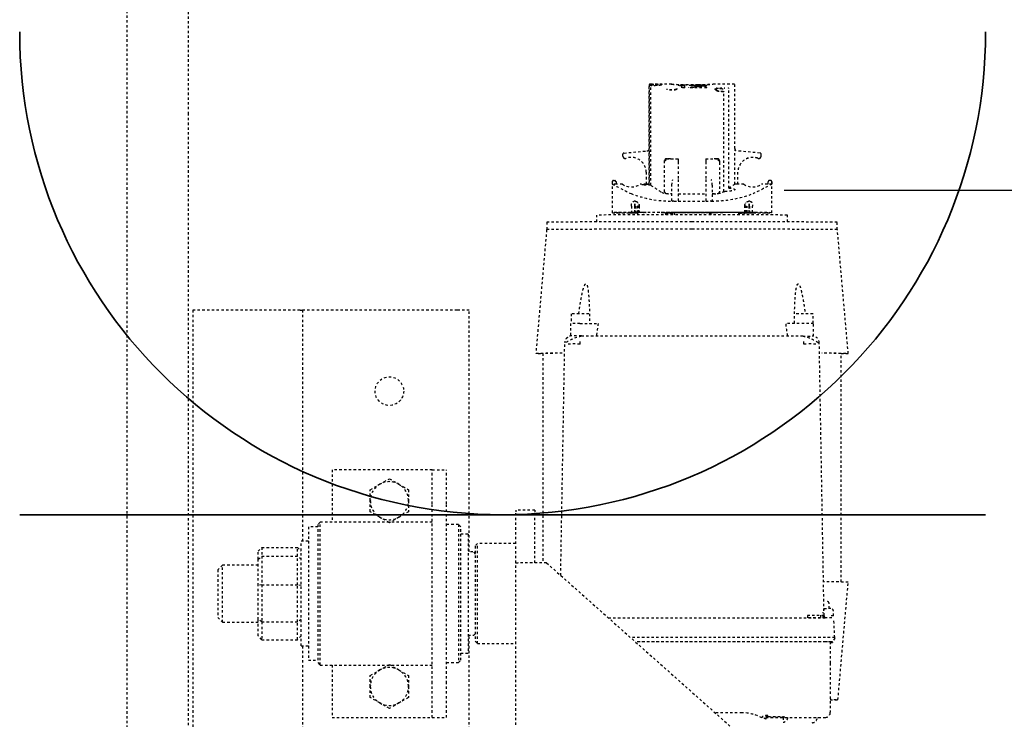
# Model space of a CAD drawing. Header units: centimetres. Extents: x 42630 to 130002, y 15 to 29179.
# Tile 33 of 165: x 50523 to 50565, y 4547 to 4576. Entities that reach past the tile are written whole.
import ezdxf

# ---------------------------------------------------------------- set-up
doc = ezdxf.new("R2010")
doc.units = ezdxf.units.CM
doc.header["$LTSCALE"] = 0.01
doc.linetypes.add('DASHED2', pattern=[9.525, 6.35, -3.175])
doc.layers.get('0').update_dxf_attribs({"color": 253})
doc.layers.add('A-ELEWACJE', color=253, linetype='Continuous')
doc.layers.add('CKDRZWI_', color=253, linetype='Continuous')
doc.layers.add('eosprz', color=32, linetype='Continuous', lineweight=35)

# ---------------------------------------------------------------- blocks, each defined once
blk = doc.blocks.new('A$7E8814B27261F1')
at = {"color": 7, "linetype": 'DASHED2', "ltscale": 10}
for p, q in [((366.58, 325.5), (636.73, 325.5)), ((636.73, 325.5), (711.34, 325.5)), ((554, 298), (353, 298)), ((636.73, 300), (367, 300)), ((554, 293), (554, 298)), ((711.34, 300), (636.73, 300)), ((554, 253), (554, 293)), ((425, 287.5), (423, 285.5)), ((423, 285.5), (447, 285.5)), ((423, 285.5), (423, 270.5)), ((445, 287.5), (425, 287.5)), ((447, 285.5), (445, 287.5)), ((447, 270.5), (447, 285.5)), ((415.65, 269), (417.25, 270.5)), ((415.65, 269), (415.65, 254)), ((423.11, 269), (415.65, 269)), ((417.25, 270.5), (424.06, 270.5)), ((423.11, 269), (424.06, 270.5)), ((423.11, 269), (423.11, 254)), ((438.69, 269), (423.11, 269)), ((424.06, 270.5), (438.43, 270.5)), ((438.43, 270.5), (449.39, 270.5)), ((438.69, 269), (438.43, 270.5)), ((438.69, 269), (438.69, 254)), ((450.71, 269), (438.69, 269)), ((449.39, 270.5), (452.75, 270.5)), ((449.39, 270.5), (450.71, 269)), ((450.71, 269), (450.71, 254)), ((454.35, 269), (450.71, 269)), ((452.75, 270.5), (454.35, 269)), ((454.35, 269), (454.35, 254)), ((413, 252.5), (457, 252.5)), ((413, 252.5), (413, 249.5)), ((415.65, 254), (423.11, 254)), ((417.25, 252.5), (415.65, 254)), ((423.11, 254), (438.69, 254)), ((424.06, 252.5), (423.11, 254)), ((438.43, 252.5), (438.69, 254)), ((438.69, 254), (450.71, 254)), ((449.39, 252.5), (450.71, 254)), ((450.71, 254), (454.35, 254)), ((454.35, 254), (452.75, 252.5)), ((457, 249.5), (457, 252.5)), ((554, 253), (554, 252)), ((413, 252), (314, 252)), ((463, 249.5), (407, 249.5)), ((407, 249.5), (407, 245.5)), ((554, 252), (457, 252)), ((463, 245.5), (463, 249.5)), ((554, 247), (554, 252)), ((406, 245.5), (405, 244.5)), ((405, 244.5), (465, 244.5)), ((405, 244.5), (405, 197.5)), ((464, 245.5), (406, 245.5)), ((465, 244.5), (464, 245.5)), ((465, 197.5), (465, 244.5)), ((554, 187), (554, 247)), ((405, 239.5), (383, 239.5)), ((383, 239.5), (383, 201.5)), ((487, 239.5), (465, 239.5)), ((487, 201.5), (487, 239.5)), ((389.07, 219.5), (391.38, 223.5)), ((391.38, 223.5), (396, 223.5)), ((396, 223.5), (400.62, 223.5)), ((400.62, 223.5), (402.93, 219.5)), ((467.07, 219.5), (469.38, 223.5)), ((469.38, 223.5), (474, 223.5)), ((474, 223.5), (478.62, 223.5)), ((478.62, 223.5), (480.93, 219.5)), ((386.76, 215.5), (389.07, 219.5)), ((402.93, 219.5), (405.24, 215.5)), ((464.76, 215.5), (467.07, 219.5)), ((480.93, 219.5), (483.24, 215.5)), ((389.07, 211.5), (386.76, 215.5)), ((405.24, 215.5), (402.93, 211.5)), ((467.07, 211.5), (464.76, 215.5)), ((483.24, 215.5), (480.93, 211.5)), ((391.38, 207.5), (389.07, 211.5)), ((402.93, 211.5), (400.62, 207.5)), ((469.38, 207.5), (467.07, 211.5)), ((480.93, 211.5), (478.62, 207.5)), ((396, 207.5), (391.38, 207.5)), ((400.62, 207.5), (396, 207.5)), ((474, 207.5), (469.38, 207.5)), ((478.62, 207.5), (474, 207.5)), ((383, 201.5), (383, 197.5)), ((487, 197.5), (487, 201.5)), ((383, 197.5), (397.36, 197.5)), ((383, 197.5), (383, 191.5)), ((397.36, 197.5), (472.64, 197.5)), ((472.64, 197.5), (487, 197.5)), ((487, 197.5), (487, 191.5)), ((383, 191.5), (397.36, 191.5)), ((397.36, 191.5), (472.64, 191.5)), ((406, 191.5), (406, 186.5)), ((464, 186.5), (464, 191.5)), ((472.64, 191.5), (487, 191.5)), ((464, 186.5), (406, 186.5)), ((406, 186.5), (407, 185.5)), ((463, 185.5), (464, 186.5)), ((554, 182), (554, 187)), ((314, 182), (417.5, 182)), ((407, 185.5), (463, 185.5)), ((410, 185.5), (410, 182.5)), ((460, 182.5), (410, 182.5)), ((417.5, 182.5), (417.5, 180.5)), ((452.5, 180.5), (452.5, 182.5)), ((452.5, 182), (554, 182)), ((460, 182.5), (460, 185.5)), ((415, 179.5), (414, 178.5)), ((414, 178.5), (456, 178.5)), ((414, 178.5), (414, 162.5)), ((455, 179.5), (415, 179.5)), ((456, 178.5), (455, 179.5)), ((456, 162.5), (456, 178.5)), ((231.83, 162.5), (447.83, 162.5)), ((447.83, 162.5), (469.28, 162.5)), ((470, 162.5), (469.28, 162.5)), ((470, 154.5), (470, 162.5)), ((447.86, 154.5), (469.28, 154.5)), ((470, 154.5), (469.28, 154.5)), ((587.81, 149.5), (535.81, 154.05)), ((447.87, 149.5), (366.87, 58.5)), ((535.81, 151.05), (447.86, 151.05)), ((590.91, 149.4), (587.82, 149.4)), ((442.63, 143.61), (540.3, 141.91)), ((548.45, 139.52), (543.12, 139.52)), ((552.45, 139.27), (548.46, 139.27)), ((539.79, 135.47), (541.26, 135.47)), ((543.26, 134.91), (543.26, 42.09)), ((548.46, 135.52), (548.46, 127.9)), ((591.05, 128.5), (593.91, 128.5)), ((424.78, 123.57), (424.78, 32.5)), ((594.89, 119.69), (594.89, 120.25)), ((594.89, 120.25), (594.92, 120.25)), ((607.91, 122), (594.91, 122)), ((594.92, 120.25), (594.92, 119.94)), ((606.89, 117.71), (606.89, 120.25)), ((606.89, 120.25), (606.91, 120.25)), ((606.91, 120.25), (606.91, 121.97)), ((607.92, 121.97), (606.91, 121.97)), ((606.91, 120.25), (607.82, 120.25)), ((607.82, 120.25), (607.82, 120.45)), ((607.82, 120.45), (607.92, 120.45)), ((608.42, 121.47), (608.42, 120.95)), ((594.89, 119.69), (594.93, 119.69)), ((617.95, 117.15), (617.95, 117.14)), ((617.96, 117.15), (617.95, 117.15)), ((618.72, 117.5), (618.7, 117.5)), ((618.72, 117.5), (619.5, 117.5)), ((619.99, 117.04), (620.84, 107.4)), ((414.78, 32.3), (414.78, 112.33)), ((414.78, 32.5), (414.78, 112.33)), ((416.53, 32.5), (416.53, 114.3)), ((594.81, 114.1), (594.81, 113.93)), ((594.81, 112.62), (594.81, 113.93)), ((594.81, 112.62), (594.81, 112.5)), ((594.81, 112.5), (594.81, 112.38)), ((594.81, 111.66), (594.81, 112.38)), ((594.81, 111.66), (594.85, 111.66)), ((594.88, 114.63), (594.88, 114.82)), ((594.88, 114.82), (594.88, 114.6)), ((594.88, 114.82), (594.89, 114.82)), ((594.92, 114.82), (594.89, 114.82)), ((594.89, 111.4), (594.89, 114.02)), ((594.89, 112.45), (594.89, 111.4)), ((594.92, 114.37), (594.92, 111.4)), ((594.99, 115.17), (594.93, 115.17)), ((594.93, 111.4), (594.93, 112.84)), ((594.94, 114.6), (594.94, 114.82)), ((594.94, 114.82), (594.94, 114.63)), ((594.94, 114.82), (595, 114.82)), ((594.94, 114.6), (595, 114.6)), ((595.02, 113.93), (595.02, 114.1)), ((595.02, 112.62), (595.02, 113.93)), ((597.72, 113.93), (595.02, 113.93)), ((595.02, 112.62), (595.02, 112.5)), ((597.72, 112.62), (595.02, 112.62)), ((595.02, 112.5), (595.02, 112.38)), ((595.02, 112.5), (598.59, 112.5)), ((595.02, 111.66), (595.02, 112.38)), ((597.72, 112.38), (595.02, 112.38)), ((597.72, 111.66), (595.02, 111.66)), ((594.44, 111.4), (594.01, 111.4)), ((594.96, 111.4), (594.44, 111.4)), ((594.99, 111.07), (594.99, 110.93)), ((594.99, 111.07), (599, 111.07)), ((594.99, 110.85), (594.99, 111.07)), ((594.99, 110.85), (598.64, 110.85)), ((595, 108.79), (595, 108.57)), ((595, 107.77), (595.03, 107.77)), ((595.03, 107.75), (595.03, 110.64)), ((597.73, 110.64), (595.03, 110.64)), ((606.89, 107.75), (606.89, 110.29)), ((606.89, 107.75), (606.91, 107.75)), ((606.91, 106.48), (606.91, 107.75)), ((611.92, 107.75), (606.91, 107.75)), ((606.46, 105.77), (648.24, 105.77)), ((606.87, 106.42), (648.68, 106.42)), ((620.73, 106.48), (606.91, 106.48)), ((648.72, 106.5), (621.83, 106.5)), ((648.26, 105.77), (648.24, 105.77)), ((648.68, 106.42), (648.68, 105.5)), ((648.91, 97.02), (648.91, 106.33)), ((594.44, 99.62), (594.03, 99.62)), ((595.03, 99.62), (594.44, 99.62)), ((594.79, 99.62), (594.79, 96)), ((594.8, 96), (594.8, 99.62)), ((595.03, 101.5), (595.03, 101.5)), ((595.03, 101.5), (595.04, 101.5)), ((595.03, 100.7), (595.03, 76.3)), ((595.04, 76.3), (595.04, 100.7)), ((603.03, 99.3), (603.03, 97)), ((603.73, 100), (615.96, 100)), ((615.96, 100), (616.65, 100)), ((616.65, 100), (616.84, 100)), ((617.35, 94.25), (617.35, 99.3)), ((617.54, 98.85), (617.54, 99.3)), ((595.01, 96), (594.03, 96)), ((594.78, 96), (594.78, 96.07)), ((594.78, 96), (594.78, 96.07)), ((594.81, 98.5), (594.81, 98.5)), ((594.81, 98.5), (595.01, 98.5)), ((594.81, 97.7), (594.81, 96)), ((594.82, 96), (594.82, 97.7)), ((595.01, 98.5), (595.01, 98.5)), ((595.01, 98.5), (595.03, 98.5)), ((595.01, 97.7), (595.01, 92.5)), ((595.02, 95.73), (595.02, 97.7)), ((595.02, 95.62), (595.02, 95.73)), ((595.03, 95.73), (595.02, 95.73)), ((595.02, 95.5), (595.02, 95.62)), ((595.02, 95.62), (595.03, 95.62)), ((595.02, 81.5), (595.02, 95.5)), ((595.03, 95.5), (595.02, 95.5)), ((595.04, 96.07), (595.04, 80.93)), ((595.05, 96.07), (595.05, 80.93)), ((599.82, 96.07), (599.82, 96.6)), ((599.82, 96.07), (599.82, 94.25)), ((599.94, 97), (606.53, 97)), ((602.88, 97), (602.88, 97.47)), ((606.53, 97), (608.88, 96.6)), ((617.51, 97.47), (617.51, 94.25)), ((595.01, 92.5), (595.01, 92.5)), ((595.01, 84.5), (595.01, 92.5)), ((608.88, 94.25), (599.82, 94.25)), ((599.82, 94.25), (599.82, 82.75)), ((602.88, 94.25), (602.88, 82.75)), ((616.29, 94.25), (608.88, 94.25)), ((617.35, 94.25), (616.29, 94.25)), ((617.51, 94.25), (617.35, 94.25)), ((647.36, 92.75), (648.33, 92.75)), ((647.36, 91.5), (647.36, 92.75)), ((647.36, 91.5), (648.47, 91.5)), ((648.17, 91.5), (648.17, 92.75)), ((648.19, 94), (648.35, 94)), ((648.47, 92.75), (648.33, 92.75)), ((648.47, 91.5), (648.47, 92.75)), ((648.58, 86), (648.58, 91)), ((647.36, 82.33), (647.36, 89.83)), ((647.36, 89.83), (647.51, 89.83)), ((647.51, 88.17), (647.36, 88.17)), ((647.51, 82.33), (647.51, 88.17)), ((648.27, 88.58), (648.27, 89.63)), ((648.35, 89.42), (648.27, 89.42)), ((648.42, 88.58), (648.27, 88.58)), ((648.45, 87.75), (648.35, 87.75)), ((595.01, 84.5), (595.01, 79.3)), ((595.01, 84.5), (595.01, 84.5)), ((608.88, 82.75), (599.82, 82.75)), ((599.82, 82.75), (599.82, 80.93)), ((616.29, 82.75), (608.88, 82.75)), ((617.35, 82.75), (616.29, 82.75)), ((617.51, 82.75), (617.35, 82.75)), ((617.35, 77.7), (617.35, 82.75)), ((617.51, 82.75), (617.51, 79.53)), ((648.14, 84), (647.97, 84)), ((648.23, 83.58), (648.01, 83.58)), ((648.42, 83.38), (648.12, 83.38)), ((648.23, 83.58), (648.27, 83.58)), ((648.45, 84.21), (648.34, 84.21)), ((648.38, 85.67), (648.38, 86.5)), ((648.47, 86.29), (648.38, 86.29)), ((648.47, 85.46), (648.38, 85.46)), ((648.5, 86.2), (648.39, 86.2)), ((648.47, 85.46), (648.47, 86.29)), ((384.98, 67.5), (384.98, 78.85)), ((594.03, 81), (595.01, 81)), ((594.49, 80.6), (594.03, 80.6)), ((595.01, 80.6), (594.49, 80.6)), ((595.02, 81.5), (595.02, 81.38)), ((595.03, 81.5), (595.02, 81.5)), ((595.02, 81.38), (595.02, 81.27)), ((595.02, 81.38), (595.03, 81.38)), ((595.02, 79.3), (595.02, 81.27)), ((595.03, 81.27), (595.02, 81.27)), ((599.82, 80.4), (599.82, 80.93)), ((606.53, 80), (599.94, 80)), ((602.88, 79.53), (602.88, 80)), ((603.03, 80), (603.03, 77.7)), ((647.36, 82.33), (647.51, 82.33)), ((648.35, 82.54), (648.14, 82.54)), ((648.23, 82.33), (648.27, 82.33)), ((648.91, 70.69), (648.91, 79.94)), ((595.01, 78.5), (595.01, 78.5)), ((595.01, 78.5), (595.03, 78.5)), ((595.03, 75.5), (595.03, 75.5)), ((595.03, 75.5), (595.04, 75.5)), ((615.96, 77), (603.73, 77)), ((603.87, 75.17), (645.62, 75.17)), ((616.65, 77), (615.96, 77)), ((617.54, 77.7), (617.54, 78.19)), ((605.27, 73.03), (647.07, 73.03)), ((606.91, 69.25), (606.91, 70.52)), ((606.91, 70.52), (620.73, 70.52)), ((621.83, 70.5), (648.72, 70.5)), ((594.49, 68.8), (594.02, 68.8)), ((594.49, 68.8), (594.99, 68.8)), ((594.8, 66.36), (594.8, 68.8)), ((594.84, 66.36), (594.8, 66.36)), ((594.83, 68.43), (594.83, 68.21)), ((594.84, 66.15), (594.84, 65.93)), ((594.89, 68.65), (594.89, 64.55)), ((594.89, 62.98), (594.89, 68.65)), ((594.92, 68.51), (594.92, 62.63)), ((594.93, 64.16), (594.93, 68.51)), ((594.99, 66.15), (594.99, 65.93)), ((597.94, 66.15), (594.99, 66.15)), ((595, 68.21), (595, 69.4)), ((595.03, 69.4), (595, 69.4)), ((595.03, 66.36), (595.03, 69.25)), ((595.03, 66.36), (597.73, 66.36)), ((606.89, 66.71), (606.89, 69.25)), ((606.89, 69.25), (606.91, 69.25)), ((606.91, 69.25), (611.92, 69.25)), ((619.99, 59.96), (620.84, 69.6)), ((594.81, 64.62), (594.81, 65.34)), ((594.85, 65.34), (594.81, 65.34)), ((594.81, 64.5), (594.81, 64.62)), ((594.81, 64.38), (594.81, 64.5)), ((594.81, 63.07), (594.81, 64.38)), ((594.81, 63.07), (594.81, 62.9)), ((594.84, 65.93), (594.84, 66.07)), ((594.84, 65.93), (594.84, 65.93)), ((594.88, 62.4), (594.88, 62.18)), ((594.88, 62.18), (594.88, 62.37)), ((594.88, 62.18), (594.89, 62.18)), ((594.89, 62.18), (594.92, 62.18)), ((594.94, 62.18), (594.94, 62.4)), ((595, 62.4), (594.94, 62.4)), ((594.94, 62.37), (594.94, 62.18)), ((594.94, 62.18), (595, 62.18)), ((594.99, 65.93), (594.99, 66.07)), ((594.99, 65.93), (599, 65.93)), ((595.02, 64.62), (595.02, 65.34)), ((595.02, 65.34), (597.72, 65.34)), ((595.02, 64.5), (595.02, 64.62)), ((597.72, 64.62), (595.02, 64.62)), ((595.02, 64.38), (595.02, 64.5)), ((595.02, 64.5), (598.59, 64.5)), ((595.02, 63.07), (595.02, 64.38)), ((597.72, 64.38), (595.02, 64.38)), ((595.02, 62.9), (595.02, 63.07)), ((595.02, 63.07), (597.72, 63.07)), ((594.93, 61.83), (594.99, 61.83)), ((606.89, 56.75), (606.89, 59.29)), ((617.95, 59.85), (617.95, 59.86)), ((617.95, 59.85), (617.96, 59.85)), ((618.7, 59.5), (618.72, 59.5)), ((618.72, 59.5), (619.5, 59.5)), ((383.02, 57.5), (383.02, 32.5)), ((383.21, 56.72), (383.8, 56.72)), ((594.89, 56.75), (594.89, 57.31)), ((594.89, 57.31), (594.93, 57.31)), ((594.92, 56.75), (594.89, 56.75)), ((594.91, 55), (607.91, 55)), ((594.92, 57.06), (594.92, 56.75)), ((606.89, 56.75), (606.91, 56.75)), ((606.91, 55.03), (606.91, 56.75)), ((607.82, 56.75), (606.91, 56.75)), ((607.92, 55.03), (606.91, 55.03)), ((607.82, 56.75), (607.82, 56.55)), ((607.82, 56.55), (607.92, 56.55)), ((608.42, 55.53), (608.42, 56.05)), ((383.02, 50.28), (380.98, 50.28)), ((382.91, 48.31), (383.02, 48.31)), ((548.46, 41.48), (548.46, 49.11)), ((591.05, 48.5), (593.91, 48.5)), ((539.79, 41.53), (541.26, 41.53)), ((425.75, 40.09), (424.77, 40.09)), ((543.08, 37.48), (548.45, 37.48)), ((548.46, 37.73), (552.45, 37.73)), ((382.81, 36), (383.02, 36)), ((425.97, 34.54), (424.2, 34.51)), ((424.78, 33.5), (427.18, 33.5)), ((425.73, 33.09), (540.3, 35.09)), ((385.02, 30.5), (385.21, 30.5)), ((405.86, 30.5), (385.21, 30.5)), ((414.78, 30.5), (405.86, 30.5)), ((414.52, 30.16), (414.77, 30.16)), ((414.52, 29.6), (414.77, 29.6)), ((416.27, 28.59), (414.52, 29.6)), ((416.52, 28.59), (424.01, 28.98)), ((424.78, 32.75), (424.95, 32.75)), ((425.64, 29.07), (427.75, 29.18)), ((428.04, 33), (428.68, 33)), ((428.69, 30.18), (428.69, 32.13)), ((428.69, 31), (430.98, 31)), ((390.41, 27.27), (439.81, 22.95)), ((416.27, 28.59), (416.52, 28.59)), ((439.87, 25.95), (535.81, 25.95)), ((535.81, 22.95), (587.81, 27.5)), ((587.82, 27.6), (590.91, 27.6))]:
    blk.add_line(p, q, dxfattribs=at)
blk.add_circle((520, 215.5), 6, dxfattribs=at)
for centre, radius, start, end in [((396, 215.5), 8, 90, 150), ((396, 215.5), 8, 30, 90), ((474, 215.5), 8, 90, 150), ((474, 215.5), 8, 30, 90), ((396, 215.5), 8, 150, 210), ((396, 215.5), 8, 330, 30), ((474, 215.5), 8, 150, 210), ((474, 215.5), 8, 330, 30), ((396, 215.5), 8, 210, 270), ((396, 215.5), 8, 270, 330), ((474, 215.5), 8, 210, 270), ((474, 215.5), 8, 270, 330), ((418.5, 180.5), 1, 180, 270), ((451.5, 180.5), 1, 270, 0), ((527.43, 132.06), 15.87, 10.1602, 35.9465), ((383.37, 137.51), 156.43, 359.2526, 1.0837), ((202.61, 135.91), 340.65, 359.8318, 0.5045), ((76.01, -3173.26), 3334.79, 81.8553, 81.94568), ((896.08, -28.04), 325.77, 152.5814, 154.1313), ((607.92, 121.47), 0.5, 359.9911, 89.9907), ((607.92, 120.95), 0.5, 270, 0), ((612.16, 114), 6.44, 144.8218, 215.1782), ((611.9, 114), 6.25, 270, 20.1712), ((611.9, 114), 6.25, 270, 20.1712), ((611.91, 114), 6.25, 270, 20.1712), ((611.92, 114), 6.25, 270, 20.1712), ((618.7, 116.5), 1, 150.0001, 200.1712), ((618.71, 116.5), 1, 139.4778, 200.1712), ((618.72, 116.5), 1, 139.4778, 200.1712), ((618.72, 116.5), 1, 150.0001, 200.1712), ((618.7, 116.5), 1, 89.9619, 149.9543), ((618.72, 116.5), 0.998, 90.0341, 150.0503), ((619.5, 117), 0.5, 69.5369, 90), ((619.5, 117), 0.5, 5, 90), ((645.01, 97.55), 45.2, 158.5222, 181.0926), ((1514.33, -492.98), 1087.54, 146.59455, 146.87887), ((605.77, 107.1), 1.3, 328.4612, 331.3703), ((620.56, 200.83), 94.35, 270.101, 270.7745), ((621.83, 107.49), 1, 184.9941, 269.9954), ((746.22, 35.66), 120.52, 144.0021, 144.0423), ((648.68, 106.22), 0.203, 3.2931, 90.1351), ((611.7, 97.97), 8.83, 158.1327, 183.2733), ((603.73, 99.3), 0.7, 90, 180), ((616.65, 99.3), 0.7, 0, 90), ((616.84, 99.3), 0.7, 0, 90), ((601.11, 96.6), 1.29, 176.0815, 180.0165), ((596.89, 98.54), 20.65, 357.0293, 0.8983), ((826.85, 87.85), 178.24, 177.0425, 178.9995), ((820.36, 88.16), 171.68, 176.9869, 179.0517), ((542.76, 81.58), 106.15, 6.0394, 6.7183), ((542.88, 83.02), 106.03, 5.2638, 5.9425), ((648.39, 90.98), 0.185, 269.349, 4.729), ((648.5, 91), 0.2, 292.3069, 359.0633), ((468.7, 67.41), 179.91, 6.624, 6.7547), ((469.35, 67.41), 179.56, 5.3003, 7.1727), ((464.19, 65.43), 184.73, 5.4454, 7.0705), ((638.23, 85.81), 10.74, 19.6422, 20.8266), ((583.99, 79.42), 64.93, 7.7463, 8.1175), ((327.55, 68.77), 321.37, 3.3481, 3.4597), ((505.14, 76.64), 143.77, 4.765, 5.0983), ((78.13, 64.81), 570.78, 2.3029, 2.3866), ((504.56, 95.32), 144.06, 355.07, 355.2445), ((583.68, 72.49), 65.24, 8.8593, 9.2298), ((611.34, 76.35), 37.59, 11.0927, 11.7406), ((583.99, 92.75), 64.93, 351.8825, 352.2537), ((327.55, 103.39), 321.37, 356.5403, 356.6519), ((505.14, 95.32), 143.77, 354.9017, 355.235), ((648.39, 86.02), 0.185, 355.2067, 90.7153), ((78.13, 107.14), 570.78, 357.6134, 357.6971), ((648.5, 86), 0.2, 0.9359, 67.6933), ((826.85, 89.15), 178.23, 181.0004, 182.9575), ((820.53, 88.85), 171.85, 180.9493, 183.012), ((601.11, 80.4), 1.29, 179.9835, 183.9185), ((646.48, 79.71), 46.66, 179.2656, 201.1195), ((611.7, 79.03), 8.83, 176.7267, 201.8673), ((605.85, 91.05), 11.07, 273.5174, 285.8478), ((596.89, 78.46), 20.65, 359.2011, 2.9704), ((637.89, 78.28), 11.1, 21.4128, 22.5724), ((638.23, 86.15), 10.74, 339.1733, 340.3577), ((603.73, 77.7), 0.7, 180, 270), ((1104.63, 402.35), 598.18, 213.09426, 213.15873), ((624, 74.7), 20.14, 178.6529, 180.0014), ((616.65, 77.7), 0.7, 270, 0), ((616.84, 77.7), 0.7, 270, 0), ((645.62, 75.81), 0.637, 269.9665, 274.6966), ((525.3, 19.16), 96.42, 32.1856, 33.9693), ((620.57, -22.75), 93.27, 89.2217, 89.9029), ((621.83, 69.51), 1, 90.004, 175.0047), ((647.07, 73.25), 0.22, 270.0046, 275.5235), ((368.02, 67.5), 16.96, 330.7699, 359.996), ((612.16, 63), 6.44, 144.8218, 215.1782), ((611.9, 63), 6.25, 339.8288, 90), ((611.9, 63), 6.25, 339.8288, 90), ((611.91, 63), 6.25, 339.8288, 90), ((611.92, 63), 6.25, 339.8288, 90), ((932.93, 223.53), 366.99, 205.9558, 207.3316), ((618.7, 60.5), 1, 159.8288, 209.9999), ((618.71, 60.5), 1, 159.8288, 220.5222), ((618.72, 60.5), 1, 159.8288, 209.9999), ((618.72, 60.5), 1, 159.8288, 220.5222), ((618.7, 60.5), 1, 210.05, 270.0338), ((618.72, 60.5), 0.999, 209.9539, 269.9617), ((619.5, 60), 0.5, 270, 355), ((619.5, 60), 0.5, 270, 290.4631), ((607.92, 56.05), 0.5, 0, 90), ((607.92, 55.53), 0.5, 270.0093, 0.0089), ((76.01, 3350.26), 3334.79, 278.05431, 278.1447), ((389.94, 39.47), 149.86, 358.8761, 0.7876), ((527.43, 44.94), 15.87, 324.0555, 349.8388), ((-256.77, 38.09), 681.55, 359.54016, 0.16806), ((540.14, 38.09), 3, 272.9782, 360), ((425.7, 32.09), 1, 91, 156.943), ((369.04, 39.09), 171.3, 358.6612, 358.8486), ((385.02, 32.5), 2, 180, 270), ((427.69, 30.18), 1, 272.9999, 0), ((1315.76, 31.99), 887.06, 179.93611, 179.99137)]:
    blk.add_arc(centre, radius, start, end, dxfattribs=at)
for centre, major_axis, ratio, start_param, end_param in [((447.83, 149.5), (0, -13), 0.002945, 1.570796, 3.141593), ((535.81, 88.5), (0, -65.55), 0.002935, 2.551097, 3.445304), ((535.81, 88.5), (0, -62.55), 0.002935, 2.62761, 3.141593), ((587.81, 88.5), (0, -61), 0.002935, 1.570796, 3.141336), ((590.91, 88.5), (0, -60.9), 0.002935, 1.570796, 3.141593), ((548.45, 135.52), (0, 4), 0.002935, 4.712389, 6.283185), ((552.45, 135.52), (0, 3.75), 0.002935, 3.141593, 6.283185), ((593.91, 88.5), (0, 40), 0.002935, 3.141593, 6.283185), ((594.91, 42), (0, -80), 0.002935, 2.693405, 3.589781), ((594.91, 42), (0, 78), 0.002935, 5.834997, 6.244714), ((607.91, 42), (0, -80), 0.002935, 3.11659, 3.141593), ((594.91, 42), (0, 78), 0.002935, 0.089864, 0.448188), ((594.84, 96.07), (0, 18), 0.002935, 0.448188, 0.523599), ((594.91, 42), (0, 73.3), 0.002935, 0.138053, 0.34709), ((594.91, 42), (0, 71.5), 0.002935, 0.124263, 0.242963), ((594.91, 42), (0, 73.3), 0.002935, 0.114734, 0.134903), ((594.89, 114.02), (0, -0.8), 0.002935, 1.570796, 3.256327), ((594.89, 112.45), (0, -0.5), 0.002935, 1.570796, 3.265856), ((594.93, 114.37), (0, -0.8), 0.002935, 3.082247, 4.712389), ((594.91, 42), (0, 73.3), 0.002935, 6.148283, 6.22384), ((594.93, 112.84), (0, -0.5), 0.002935, 3.073935, 4.712389), ((594.91, 42), (0, 71.5), 0.002935, 5.882509, 6.215528), ((594.91, 42), (0, 73.3), 0.002935, 5.936095, 6.145132), ((594.99, 96.07), (0, 18), 0.002935, 5.759587, 5.834997), ((597.72, 111.46), (2, -0.01), 0.577345, 1.124172, 1.575199), ((597.72, 113.54), (2, 0.01), 0.577345, 4.707987, 5.159013), ((599.69, 96.07), (0, 20), 0.002935, 5.658305, 5.700821), ((594.91, 42), (0, 73.3), 0.002935, 5.883677, 5.933101), ((595, 108.79), (0, 0.8), 0.002935, 4.712389, 5.883677), ((595, 108.57), (0, 0.8), 0.002935, 2.740916, 4.712389), ((594.99, 96.07), (0, -20), 0.002935, 1.570796, 2.386989), ((594.99, 96.07), (0, -18), 0.002935, 1.570796, 2.276568), ((594.84, 96.07), (0, -18), 0.002935, 4.514006, 4.712389), ((594.84, 96.07), (0, 20), 0.002935, 1.392477, 1.570796), ((595.03, 100.7), (0, 0.8), 0.002935, 0, 1.570796), ((595.03, 100.7), (0, 0.8), 0.002935, 4.712389, 6.283185), ((594.81, 97.7), (0, -0.8), 0.002935, 1.570796, 3.141591), ((594.81, 97.7), (0, -0.8), 0.002935, 3.141591, 4.712389), ((595.01, 97.7), (0, 0.8), 0.002935, 4.712389, 6.283185), ((595.01, 97.7), (0, 0.8), 0.002935, 0.000002, 1.570796), ((646.69, 94.8), (0, -0.2), 0.986498, 1.570796, 2.767434), ((648.5, 91), (-0.2, 0.003), 0.292087, 3.141166, 3.197515), ((587.81, 88.5), (0, 61), 0.002935, 3.141849, 4.712389), ((590.91, 88.5), (0, 60.9), 0.002935, 3.141593, 4.712389), ((648.5, 86), (-0.2, -0.003), 0.292102, 3.085671, 3.141589), ((595.01, 79.3), (0, 0.8), 0.002935, 1.570796, 3.141594), ((595.01, 79.3), (0, 0.8), 0.002935, 3.141591, 4.712389), ((594.99, 80.93), (0, -20), 0.002935, 0.754604, 1.570796), ((594.99, 80.93), (0, 18), 0.002935, 4.006617, 4.712389), ((595.03, 76.3), (0, 0.8), 0.002935, 1.570796, 3.141594), ((595.03, 76.3), (0, 0.8), 0.002935, 3.141593, 4.712389), ((621.83, 172.5), (0, 102), 0.002935, 3.131725, 3.156371), ((594.84, 80.93), (0, -20), 0.002935, 5.363787, 5.528582), ((594.91, 135), (0, -71.5), 0.002935, 5.882509, 6.158922), ((594.83, 68.43), (0, -0.8), 0.002935, 4.226433, 4.712389), ((594.83, 68.21), (0, -0.8), 0.002935, 4.712389, 5.883677), ((594.91, 135), (0, -73.3), 0.002935, 5.883677, 5.933101), ((594.9, 68.65), (0, -2.8), 0.002935, 4.657195, 4.712389), ((594.9, 68.65), (0, -2), 0.002935, 4.635079, 4.712389), ((594.92, 68.51), (0, -2), 0.002935, 1.570796, 1.715896), ((594.92, 68.51), (0, -2.8), 0.002935, 1.570796, 1.67426), ((594.91, 135), (0, -71.5), 0.002935, 0.067657, 0.338146), ((594.98, 68.49), (0, 1), 0.002935, 3.479739, 5.025142), ((594.99, 74.7), (0, 5.9), 0.002935, 3.141593, 3.597946), ((594.91, 135), (0, -73.3), 0.002935, 0.350084, 0.399508), ((595, 68.21), (0, -0.8), 0.002935, 0.399508, 1.570796), ((594.84, 80.93), (0, -18), 0.002935, 5.759587, 5.834997), ((594.91, 135), (0, -78), 0.002935, 5.834997, 6.193321), ((594.91, 135), (0, 80), 0.002935, 2.693405, 3.589781), ((594.91, 135), (0, -73.3), 0.002935, 5.936095, 6.145132), ((594.91, 135), (0, -73.3), 0.002935, 6.148283, 6.168451), ((594.89, 64.55), (0, 0.5), 0.002935, 3.017329, 4.712389), ((594.89, 62.98), (0, 0.8), 0.002935, 3.026858, 4.712389), ((594.91, 135), (0, -78), 0.002935, 0.038471, 0.448188), ((594.93, 62.63), (0, 0.8), 0.002935, 1.570796, 3.200938), ((594.93, 64.16), (0, 0.5), 0.002935, 1.570796, 3.20925), ((594.91, 135), (0, -73.3), 0.002935, 0.059345, 0.134903), ((594.91, 135), (0, -73.3), 0.002935, 0.138053, 0.34709), ((594.99, 80.93), (0, -18), 0.002935, 0.448188, 0.523599), ((597.72, 63.46), (2, -0.01), 0.577345, 1.124172, 1.575199), ((597.72, 65.54), (2, 0.01), 0.577345, 4.707987, 5.159013), ((599.69, 80.93), (0, -20), 0.002935, 0.582364, 0.62488), ((383.17, 67.5), (0, 18), 0.002935, 2.159827, 4.070238), ((607.91, 135), (0, 80), 0.002935, 3.141593, 3.166595), ((543.18, 35), (0, -10.85), 0.002935, 4.012474, 4.423392), ((548.45, 41.48), (0, -4), 0.002935, 0, 1.570796), ((552.45, 41.48), (0, -3.75), 0.002935, 0, 3.141593), ((425.68, 35), (0, -2.25), 0.002935, 5.442117, 5.753919), ((439.81, 88.5), (0, 65.55), 0.002935, 3.141336, 3.712361), ((535.81, 88.5), (0, 65.55), 0.002935, 2.837881, 3.732056), ((535.81, 88.5), (0, 62.55), 0.002935, 3.141593, 3.655545), ((390.41, 88.5), (0, 61.23), 0.002935, 2.815456, 3.467729), ((414.52, 32.5), (0, 2.9), 0.002935, 2.331809, 3.141593), ((414.52, 32.3), (0, 2.14), 0.002935, 2.570411, 3.141593), ((414.77, 32.5), (0, -2.9), 0.002935, 0, 1.570796), ((414.77, 32.3), (0, -2.14), 0.002935, 0, 1.570796), ((416.52, 32.5), (0, -3.91), 0.002935, 0, 1.570796), ((424.77, 32.5), (0, 2.72), 0.002935, 3.141593, 4.712389), ((428.68, 35), (0, -2.1), 0.002935, 5.973341, 6.283185)]:
    blk.add_ellipse(centre, major_axis=major_axis, ratio=ratio, start_param=start_param, end_param=end_param, dxfattribs=at)
for points, weights in [([(543.24, 138.91), (543.24, 140.64), (542.03, 141.88), (540.3, 141.91)], [1.16736616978, 0.944209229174, 0.944211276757, 1.16737231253]), ([(648.86, 97.04), (648.89, 97.08), (648.91, 97.13), (648.91, 97.18)], [1.04244449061, 0.987803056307, 0.985919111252, 1.03679265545]), ([(648.86, 79.96), (648.89, 79.92), (648.91, 79.87), (648.91, 79.82)], [1.04244660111, 0.987803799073, 0.985918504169, 1.0367907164])]:
    blk.add_rational_spline(points, weights, degree=3, dxfattribs=at)
for points, knots in [([(552.45, 136.03), (552.66, 136), (554.2, 135.79), (557.16, 135.34), (560.61, 134.72), (563.07, 134.13), (564.24, 133.73), (564.78, 133.45), (564.99, 133.27), (565.07, 133.14), (565.12, 132.9), (564.48, 132.49), (563.54, 132.31), (562.4, 132.11), (561.06, 131.95), (559.26, 131.8), (556.52, 131.64), (552.88, 131.5), (550.01, 131.47), (548.46, 131.45)], [0.1164224, 0.1164224, 0.1164224, 0.1164224, 0.1349744, 0.2502166, 0.3752995, 0.4378256, 0.469073, 0.4846887, 0.4925198, 0.4966186, 0.5003701, 0.5218265, 0.5621282, 0.5906125, 0.6246781, 0.6818998, 0.7497834, 0.8650196, 1, 1, 1, 1]), ([(597.72, 113.93), (597.81, 113.93), (597.99, 113.93), (598.26, 113.9), (598.51, 113.85), (598.75, 113.79), (598.97, 113.71), (599.16, 113.62), (599.33, 113.51), (599.47, 113.38), (599.58, 113.25), (599.66, 113.1), (599.71, 112.94), (599.72, 112.83), (599.72, 112.78)], [0, 0, 0, 0, 0.080299, 0.160892, 0.241432, 0.321708, 0.402073, 0.483384, 0.5664, 0.650567, 0.73553, 0.821698, 0.909645, 1, 1, 1, 1]), ([(599.72, 112.29), (599.72, 112.26), (599.72, 112.19), (599.71, 112.08), (599.68, 111.97), (599.64, 111.87), (599.57, 111.7), (599.45, 111.49), (599.23, 111.24), (598.94, 111.01), (598.65, 110.84), (598.39, 110.74), (598.17, 110.69), (597.96, 110.65), (597.81, 110.65), (597.73, 110.64)], [0, 0, 0, 0, 0.050023, 0.09988, 0.14974, 0.199772, 0.250143, 0.37683, 0.500075, 0.624995, 0.749862, 0.813296, 0.874922, 0.937809, 1, 1, 1, 1]), ([(606.46, 105.77), (606.46, 105.84), (606.46, 105.96), (606.46, 106.14), (606.46, 106.32), (606.47, 106.57), (606.47, 106.86), (606.49, 107.32), (606.51, 107.86), (606.54, 108.43), (606.58, 108.91), (606.63, 109.28), (606.67, 109.53), (606.71, 109.66), (606.74, 109.65), (606.78, 109.51), (606.81, 109.25), (606.83, 108.86), (606.85, 108.37), (606.86, 107.89), (606.86, 107.46), (606.87, 107.13), (606.87, 106.78), (606.87, 106.54), (606.87, 106.42)], [0, 0, 0, 0, 0.015651, 0.031274, 0.046901, 0.062563, 0.09382, 0.125107, 0.18759, 0.250074, 0.312557, 0.375041, 0.437525, 0.500008, 0.562492, 0.624975, 0.687459, 0.749942, 0.812425, 0.874909, 0.906174, 0.937453, 0.968721, 1, 1, 1, 1]), ([(648.52, 101.35), (648.51, 101.35), (648.49, 101.37), (648.46, 101.48), (648.42, 101.69), (648.39, 101.98), (648.35, 102.34), (648.32, 102.77), (648.29, 103.22), (648.27, 103.67), (648.26, 104.1), (648.25, 104.5), (648.24, 104.87), (648.24, 105.2), (648.24, 105.4), (648.24, 105.5)], [0.49972, 0.49972, 0.49972, 0.49972, 0.5382142, 0.5852752, 0.6322933, 0.6793824, 0.7266415, 0.7730486, 0.8166173, 0.8562278, 0.8919375, 0.9239515, 0.9524829, 0.9777522, 1, 1, 1, 1]), ([(648.26, 105.77), (648.27, 105.77), (648.29, 105.77), (648.32, 105.76), (648.35, 105.75), (648.38, 105.72), (648.41, 105.68), (648.43, 105.63), (648.44, 105.58), (648.44, 105.56), (648.44, 105.55)], [0, 0, 0, 0, 0.077819, 0.160912, 0.250672, 0.364355, 0.500619, 0.750049, 0.895526, 1, 1, 1, 1]), ([(648.88, 105.5), (648.88, 105.4), (648.88, 105.2), (648.88, 104.88), (648.88, 104.52), (648.88, 104.13), (648.87, 103.7), (648.87, 103.25), (648.86, 102.79), (648.85, 102.35), (648.83, 101.94), (648.81, 101.61), (648.79, 101.36), (648.76, 101.2), (648.73, 101.14), (648.7, 101.17), (648.66, 101.29), (648.62, 101.51), (648.59, 101.81), (648.55, 102.19), (648.52, 102.64), (648.49, 103.11), (648.47, 103.58), (648.46, 104.03), (648.45, 104.45), (648.44, 104.84), (648.44, 105.18), (648.44, 105.4), (648.44, 105.5)], [0, 0, 0, 0, 0.021142, 0.044766, 0.071225, 0.100844, 0.13394, 0.170836, 0.211756, 0.256205, 0.30257, 0.349502, 0.396623, 0.443801, 0.49106, 0.538246, 0.585336, 0.632379, 0.679485, 0.726752, 0.773158, 0.816715, 0.85631, 0.892002, 0.923998, 0.952512, 0.977766, 1, 1, 1, 1]), ([(648.68, 105.5), (648.68, 105.41), (648.68, 105.21), (648.68, 104.9), (648.68, 104.56), (648.68, 104.19), (648.67, 103.78), (648.67, 103.36), (648.66, 102.92), (648.65, 102.49), (648.63, 102.11), (648.62, 101.88), (648.61, 101.77), (648.61, 101.75)], [0, 0, 0, 0, 0.0211535, 0.0447913, 0.0712654, 0.1008996, 0.134011, 0.1709219, 0.2118535, 0.2563086, 0.3026678, 0.349585, 0.3586014, 0.3586014, 0.3586014, 0.3586014]), ([(616.47, 100), (616.49, 100), (616.53, 100), (616.58, 99.98), (616.64, 99.96), (616.7, 99.92), (616.75, 99.87), (616.8, 99.82), (616.84, 99.75), (616.88, 99.67), (616.91, 99.59), (616.94, 99.5), (616.95, 99.4), (616.96, 99.33), (616.96, 99.3)], [0, 0, 0, 0, 0.075055, 0.151653, 0.229775, 0.309404, 0.390525, 0.473128, 0.557207, 0.642763, 0.729804, 0.818344, 0.908402, 1, 1, 1, 1]), ([(599.82, 96.69), (599.83, 96.7), (599.83, 96.73), (599.83, 96.77), (599.84, 96.84), (599.87, 96.92), (599.9, 96.97), (599.92, 97), (599.94, 97), (599.94, 97)], [0, 0, 0, 0, 0.083641, 0.166813, 0.250583, 0.500059, 0.749559, 0.874722, 1, 1, 1, 1]), ([(646.69, 95), (646.69, 95), (646.69, 95), (646.68, 95), (646.66, 95.01), (646.65, 95.01), (646.64, 95.03), (646.62, 95.05), (646.6, 95.07), (646.58, 95.11), (646.56, 95.16), (646.54, 95.22), (646.51, 95.3), (646.48, 95.41), (646.46, 95.54), (646.43, 95.71), (646.4, 95.93), (646.37, 96.19), (646.35, 96.51), (646.34, 96.86), (646.35, 97.22), (646.36, 97.57), (646.38, 97.88), (646.41, 98.14), (646.44, 98.35), (646.47, 98.51), (646.5, 98.64), (646.52, 98.74), (646.55, 98.81), (646.57, 98.87), (646.59, 98.91), (646.61, 98.95), (646.63, 98.97), (646.65, 98.98), (646.66, 98.99), (646.68, 99), (646.69, 99), (646.69, 99), (646.69, 99)], [0, 0, 0, 0, 0.004014, 0.0146, 0.026332, 0.039339, 0.05376, 0.069735, 0.087389, 0.106844, 0.128308, 0.152062, 0.178429, 0.207808, 0.240662, 0.277575, 0.319359, 0.366962, 0.421284, 0.478154, 0.534789, 0.591761, 0.645979, 0.693416, 0.735076, 0.771891, 0.804671, 0.833985, 0.860292, 0.883993, 0.905422, 0.924871, 0.942502, 0.958431, 0.972799, 0.98575, 0.997415, 1, 1, 1, 1]), ([(646.75, 94.97), (646.74, 94.98), (646.73, 95.01), (646.7, 95.09), (646.68, 95.19), (646.65, 95.31), (646.62, 95.48), (646.58, 95.68), (646.55, 95.94), (646.53, 96.26), (646.51, 96.62), (646.51, 97.01), (646.51, 97.4), (646.53, 97.77), (646.56, 98.09), (646.59, 98.35), (646.62, 98.55), (646.65, 98.71), (646.68, 98.84), (646.71, 98.94), (646.73, 99), (646.75, 99.03), (646.75, 99.03)], [0.1249656, 0.1249656, 0.1249656, 0.1249656, 0.1399089, 0.1646577, 0.1921504, 0.2228021, 0.257108, 0.2957375, 0.33955, 0.3897174, 0.4449878, 0.5013467, 0.5576444, 0.6133598, 0.6647061, 0.7094138, 0.7488092, 0.7837565, 0.8149648, 0.8429386, 0.8681016, 0.875035, 0.875035, 0.875035, 0.875035]), ([(599.94, 80), (599.94, 80), (599.93, 80), (599.92, 80.01), (599.89, 80.03), (599.87, 80.08), (599.84, 80.17), (599.83, 80.25), (599.83, 80.29), (599.82, 80.31)], [0, 0, 0, 0, 0.083694, 0.166875, 0.250603, 0.500102, 0.749579, 0.87471, 1, 1, 1, 1]), ([(645.62, 75.17), (645.62, 75.26), (645.63, 75.45), (645.64, 75.73), (645.66, 76.05), (645.69, 76.39), (645.73, 76.75), (645.78, 77.14), (645.85, 77.53), (645.93, 77.91), (646.02, 78.24), (646.13, 78.52), (646.24, 78.72), (646.35, 78.83), (646.47, 78.86), (646.57, 78.8), (646.68, 78.66), (646.77, 78.44), (646.86, 78.14), (646.93, 77.78), (647, 77.38), (647.04, 76.97), (647.08, 76.57), (647.11, 76.2), (647.12, 75.84), (647.14, 75.52), (647.14, 75.23), (647.15, 74.95), (647.15, 74.78), (647.15, 74.7)], [0, 0, 0, 0, 0.020926, 0.043994, 0.069664, 0.098391, 0.130627, 0.16683, 0.207124, 0.250961, 0.297498, 0.345635, 0.394126, 0.442303, 0.490287, 0.538246, 0.586235, 0.634163, 0.681542, 0.727683, 0.771519, 0.81183, 0.848083, 0.880547, 0.909626, 0.935711, 0.959197, 0.980483, 1, 1, 1, 1]), ([(645.82, 75.44), (645.83, 75.54), (645.84, 75.74), (645.85, 76.07), (645.88, 76.43), (645.92, 76.81), (645.97, 77.21), (646.04, 77.63), (646.12, 78.03), (646.21, 78.39), (646.32, 78.68), (646.43, 78.9), (646.54, 79.03), (646.66, 79.06), (646.76, 79.01), (646.87, 78.86), (646.97, 78.63), (647.05, 78.32), (647.13, 77.94), (647.19, 77.53), (647.24, 77.1), (647.28, 76.68), (647.3, 76.28), (647.32, 75.91), (647.33, 75.57), (647.34, 75.25), (647.34, 74.97), (647.34, 74.79), (647.34, 74.7)], [0, 0, 0, 0, 0.023312, 0.049243, 0.078262, 0.110837, 0.147433, 0.188267, 0.232812, 0.280219, 0.329392, 0.379022, 0.428342, 0.477454, 0.526537, 0.575651, 0.624725, 0.673266, 0.720578, 0.765576, 0.806985, 0.844224, 0.877555, 0.907393, 0.934144, 0.958214, 0.980018, 1, 1, 1, 1]), ([(646.75, 75.46), (646.78, 75.54), (646.84, 75.72), (646.93, 76.08), (647, 76.51), (647.06, 77.01), (647.11, 77.55), (647.14, 78.14), (647.16, 78.72), (647.16, 79.12), (647.16, 79.3)], [0.6249474, 0.6249474, 0.6249474, 0.6249474, 0.6725645, 0.7205666, 0.7683345, 0.8159059, 0.8633378, 0.9106711, 0.9580431, 1, 1, 1, 1]), ([(605.27, 73.03), (605.26, 72.98), (605.26, 72.87), (605.24, 72.71), (605.23, 72.56), (605.21, 72.36), (605.19, 72.12), (605.14, 71.76), (605.07, 71.37), (604.97, 70.99), (604.86, 70.72), (604.75, 70.57), (604.62, 70.53), (604.5, 70.62), (604.37, 70.82), (604.25, 71.13), (604.14, 71.55), (604.05, 72.06), (603.97, 72.64), (603.92, 73.19), (603.89, 73.64), (603.87, 73.99), (603.86, 74.34), (603.86, 74.58), (603.86, 74.7)], [0, 0, 0, 0, 0.015643, 0.031263, 0.046892, 0.062556, 0.093805, 0.125095, 0.187581, 0.250067, 0.312552, 0.375038, 0.437525, 0.500013, 0.562499, 0.624985, 0.687472, 0.749957, 0.812439, 0.87492, 0.906191, 0.937458, 0.968726, 1, 1, 1, 1]), ([(616.96, 77.7), (616.96, 77.67), (616.95, 77.61), (616.94, 77.53), (616.93, 77.45), (616.9, 77.37), (616.87, 77.3), (616.84, 77.24), (616.8, 77.18), (616.76, 77.13), (616.71, 77.09), (616.66, 77.06), (616.62, 77.03), (616.57, 77.01), (616.52, 77), (616.49, 77), (616.47, 77)], [0, 0, 0, 0, 0.0786, 0.156066, 0.232414, 0.307656, 0.381804, 0.454864, 0.52684, 0.597733, 0.66754, 0.736255, 0.803869, 0.870372, 0.935753, 1, 1, 1, 1]), ([(645.82, 75.44), (645.82, 75.42), (645.83, 75.4), (645.82, 75.34), (645.81, 75.29), (645.78, 75.24), (645.75, 75.21), (645.72, 75.18), (645.69, 75.18), (645.67, 75.18)], [0, 0, 0, 0, 0.107741, 0.250013, 0.499553, 0.635823, 0.749635, 0.88205, 1, 1, 1, 1]), ([(647.09, 73.04), (647.1, 73.04), (647.12, 73.04), (647.15, 73.05), (647.18, 73.06), (647.21, 73.07), (647.25, 73.1), (647.28, 73.13), (647.3, 73.16), (647.3, 73.17), (647.3, 73.18)], [0, 0, 0, 0, 0.076521, 0.15976, 0.250661, 0.364876, 0.500615, 0.7501, 0.897742, 1, 1, 1, 1]), ([(597.73, 66.36), (597.77, 66.35), (597.84, 66.35), (597.95, 66.34), (598.07, 66.33), (598.21, 66.3), (598.39, 66.26), (598.65, 66.16), (598.94, 65.99), (599.23, 65.76), (599.45, 65.51), (599.59, 65.27), (599.67, 65.06), (599.72, 64.88), (599.72, 64.76), (599.72, 64.71)], [0, 0, 0, 0, 0.031116, 0.062229, 0.093519, 0.125165, 0.186776, 0.250223, 0.375087, 0.500003, 0.62323, 0.749928, 0.833651, 0.916748, 1, 1, 1, 1]), ([(599.72, 64.22), (599.72, 64.17), (599.71, 64.06), (599.66, 63.9), (599.58, 63.75), (599.47, 63.62), (599.33, 63.49), (599.16, 63.38), (598.96, 63.29), (598.75, 63.21), (598.51, 63.15), (598.26, 63.1), (597.99, 63.07), (597.81, 63.07), (597.72, 63.07)], [0, 0, 0, 0, 0.09061, 0.178876, 0.265335, 0.350468, 0.434632, 0.517551, 0.598817, 0.679133, 0.759269, 0.839574, 0.919907, 1, 1, 1, 1]), ([(383.21, 56.72), (383.21, 56.79), (383.21, 56.93), (383.21, 57.13), (383.2, 57.32), (383.19, 57.48), (383.18, 57.63), (383.17, 57.76), (383.15, 57.88), (383.14, 57.98), (383.13, 58.06), (383.11, 58.13), (383.1, 58.2), (383.08, 58.25), (383.07, 58.3), (383.05, 58.33), (383.04, 58.36), (383.03, 58.39), (383.02, 58.41), (383.01, 58.42), (383, 58.43), (382.98, 58.44), (382.97, 58.45), (382.96, 58.46), (382.95, 58.46), (382.94, 58.46), (382.93, 58.46), (382.91, 58.46), (382.9, 58.45), (382.88, 58.44), (382.86, 58.42), (382.84, 58.4), (382.82, 58.37), (382.8, 58.33), (382.77, 58.29), (382.74, 58.23), (382.71, 58.16), (382.68, 58.08), (382.64, 57.98), (382.6, 57.87), (382.56, 57.74), (382.51, 57.59), (382.46, 57.41), (382.4, 57.22), (382.34, 56.99), (382.28, 56.74), (382.23, 56.56), (382.21, 56.47)], [0, 0, 0, 0, 0.050231, 0.09572, 0.136715, 0.173461, 0.206115, 0.234796, 0.259689, 0.281128, 0.299544, 0.31539, 0.329061, 0.340748, 0.35057, 0.358726, 0.365512, 0.371225, 0.376137, 0.380451, 0.384327, 0.387911, 0.391345, 0.394766, 0.398311, 0.40212, 0.406333, 0.411106, 0.41664, 0.423208, 0.431122, 0.440701, 0.452152, 0.465568, 0.481052, 0.498972, 0.519802, 0.544027, 0.572096, 0.604568, 0.642199, 0.685303, 0.73377, 0.788384, 0.850295, 0.920548, 1, 1, 1, 1]), ([(383.8, 56.72), (383.8, 56.82), (383.8, 57), (383.78, 57.26), (383.76, 57.5), (383.73, 57.72), (383.7, 57.92), (383.66, 58.09), (383.62, 58.25), (383.58, 58.38), (383.54, 58.5), (383.5, 58.6), (383.45, 58.69), (383.41, 58.77), (383.37, 58.84), (383.33, 58.9), (383.29, 58.95), (383.25, 58.99), (383.21, 59.03), (383.18, 59.06), (383.15, 59.08), (383.12, 59.11), (383.09, 59.13), (383.05, 59.14), (383.02, 59.16), (382.99, 59.18), (382.95, 59.19), (382.91, 59.2), (382.86, 59.21), (382.83, 59.22), (382.82, 59.22)], [0, 0, 0, 0, 0.091931, 0.17614, 0.253173, 0.323557, 0.387616, 0.445549, 0.497613, 0.544312, 0.586342, 0.624475, 0.659408, 0.691351, 0.720228, 0.746085, 0.769256, 0.790193, 0.809381, 0.827197, 0.84392, 0.859852, 0.875333, 0.890726, 0.906399, 0.922692, 0.939893, 0.958262, 0.97814, 1, 1, 1, 1]), ([(380.98, 50.28), (380.99, 50.22), (381.02, 50.1), (381.06, 49.93), (381.12, 49.76), (381.19, 49.6), (381.26, 49.46), (381.33, 49.32), (381.42, 49.19), (381.5, 49.07), (381.59, 48.96), (381.69, 48.86), (381.78, 48.77), (381.88, 48.68), (381.98, 48.61), (382.08, 48.55), (382.18, 48.49), (382.29, 48.44), (382.39, 48.4), (382.49, 48.37), (382.6, 48.34), (382.7, 48.32), (382.81, 48.31), (382.88, 48.31), (382.91, 48.31)], [0, 0, 0, 0, 0.061882, 0.122107, 0.180546, 0.237115, 0.291884, 0.344932, 0.396157, 0.445527, 0.493113, 0.539022, 0.583296, 0.626078, 0.667448, 0.707597, 0.746599, 0.784646, 0.821836, 0.8583, 0.894228, 0.929719, 0.964966, 1, 1, 1, 1]), ([(548.46, 45.55), (550.01, 45.53), (552.88, 45.5), (557.18, 45.34), (560.62, 45.12), (563.07, 44.8), (564.25, 44.53), (564.78, 44.32), (564.99, 44.16), (565.07, 44.05), (565.12, 43.81), (564.48, 43.33), (563.54, 43.03), (562.39, 42.71), (561.05, 42.4), (559.25, 42.03), (556.51, 41.56), (554.2, 41.21), (552.66, 41), (552.45, 40.97)], [0, 0, 0, 0, 0.1349743, 0.2502163, 0.3752991, 0.4378252, 0.4690726, 0.4846884, 0.4925185, 0.4966222, 0.5003698, 0.5218272, 0.5621286, 0.5906126, 0.6246784, 0.6819, 0.7497836, 0.8650197, 0.8835763, 0.8835763, 0.8835763, 0.8835763]), ([(380.81, 38.07), (380.8, 38.03), (380.8, 37.95), (380.83, 37.7), (380.87, 37.52), (380.95, 37.24), (381.15, 36.85), (381.54, 36.42), (382.1, 36.1), (382.62, 35.96), (382.88, 36.01), (382.92, 36.02)], [0, 0, 0, 0, 0.411153, 0.487202, 0.537484, 0.586841, 0.664042, 0.756476, 0.865267, 0.98286, 1, 1, 1, 1]), ([(425.73, 33.09), (425.73, 33.09), (425.73, 33.19), (425.74, 33.67), (425.74, 34.55), (425.74, 35.73), (425.75, 37.16), (425.75, 38.65), (425.75, 39.65), (425.75, 40.09)], [0, 0, 0, 0, 0.124029, 0.275019, 0.42586, 0.576663, 0.727505, 0.878494, 1, 1, 1, 1]), ([(425.64, 29.07), (425.64, 29.07), (425.64, 29.07), (425.65, 29.11), (425.65, 29.26), (425.67, 29.49), (425.68, 29.77), (425.69, 29.98), (425.7, 30.08)], [0, 0, 0, 0, 0.010015, 0.209527, 0.40884, 0.60841, 0.807949, 1, 1, 1, 1]), ([(430.98, 31), (431.04, 31.01), (431.14, 31.02), (431.31, 31.11), (431.46, 31.25), (431.62, 31.49), (431.74, 31.85), (431.78, 32.23), (431.78, 32.41), (431.77, 32.51)], [0, 0, 0, 0, 0.073224, 0.155017, 0.246981, 0.347854, 0.563013, 0.79486, 1, 1, 1, 1])]:
    blk.add_open_spline(points, degree=3, knots=knots, dxfattribs=at)
for points in [[(646.82, 95.15), (646.81, 95.1), (646.8, 95.06), (646.79, 95.03)], [(648.36, 87.54), (648.37, 87.19), (648.38, 86.85), (648.38, 86.5)], [(648.45, 87.75), (648.46, 87.26), (648.46, 86.78), (648.47, 86.29)], [(648.36, 84.63), (648.37, 84.97), (648.38, 85.32), (648.38, 85.67)], [(648.45, 84.21), (648.46, 84.63), (648.46, 85.04), (648.47, 85.46)]]:
    blk.add_open_spline(points, degree=3, dxfattribs=at)

msp = doc.modelspace()

# ---------------------------------------------------------------- linework, layer by layer
at = {"layer": 'A-ELEWACJE', "color": 0}
msp.add_line((50555.444, 4569.047), (50579.275, 4569.047), dxfattribs=at)
at = {"layer": 'eosprz', "linetype": 'Continuous'}
msp.add_line((50563.901, 4555.416), (50523.366, 4555.416), dxfattribs=at)
msp.add_arc((50543.633, 4575.684), 20.267, 180, 0, dxfattribs=at)

# ---------------------------------------------------------------- block references
at = {"layer": 'CKDRZWI_', "xscale": 0.1, "yscale": 0.1, "zscale": 0.1, "rotation": 89.99999999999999}
msp.add_blockref('A$7E8814B27261F1', (50560.429, 4508.604), dxfattribs=at)

doc.saveas('drawing.dxf')
